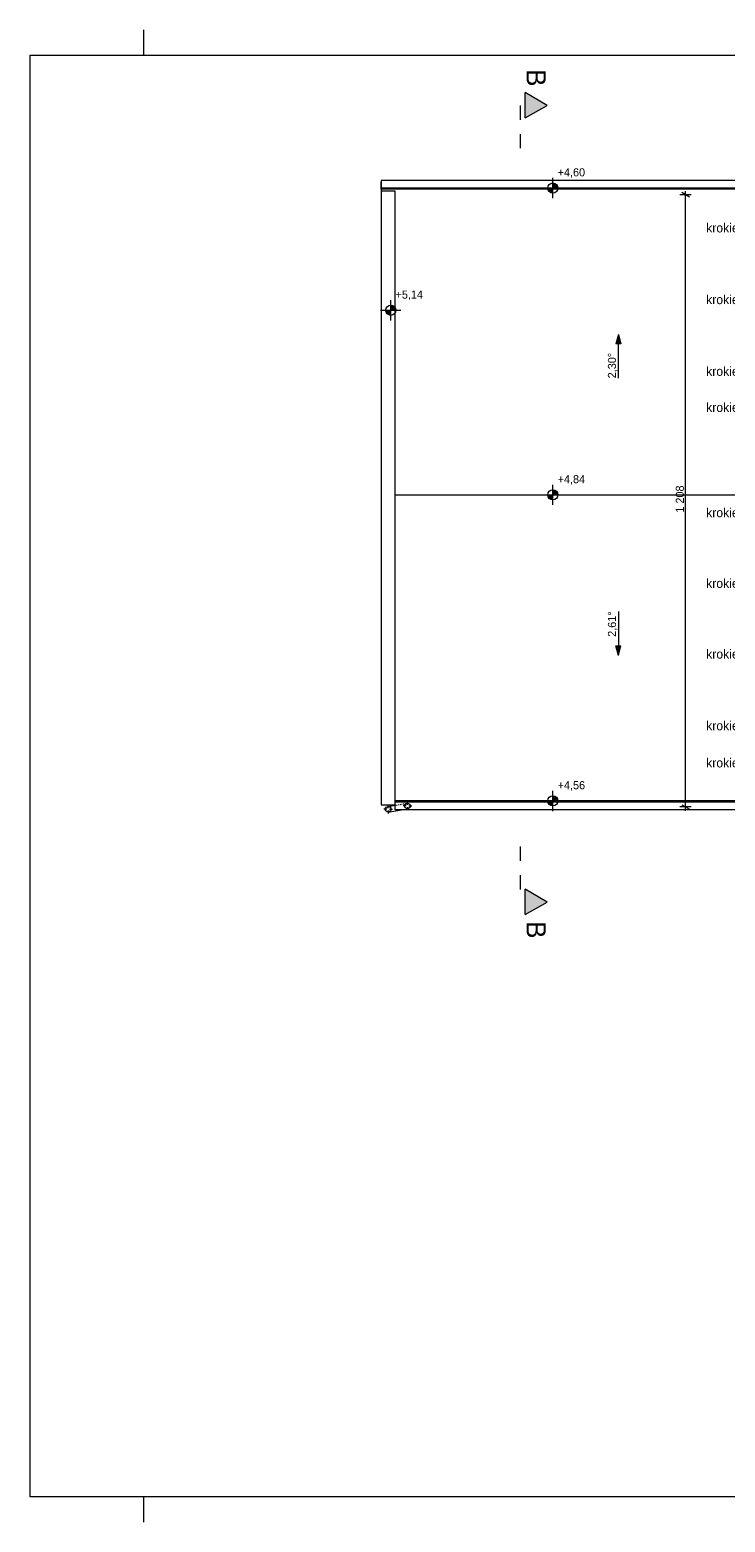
# Model space of a CAD drawing. Extents: x -686885 to -413214, y -23370 to 153194.
# Tile 131 of 145: x -504973 to -491245, y 88744 to 118194. Entities that reach past the tile are written whole.
import ezdxf

# ---------------------------------------------------------------- set-up
doc = ezdxf.new("R2010")
doc.units = 0
doc.header["$MEASUREMENT"] = 0
doc.linetypes.add('Dashed', pattern=[564.444447, 282.222223, -282.222223])
doc.linetypes.add('Hidden Line', pattern=[50, 25, -25])
for name, color, linetype, lineweight in [('0_Nr_Pióra__21', 7, 'Continuous', 9), ('ARCH TABELA_Nr_Pióra__21', 7, 'Continuous', 9), ('INWENT DACH_Nr_Pióra__21', 7, 'Continuous', 9), ('INWENT OPISY_Nr_Pióra__21', 7, 'Continuous', 9), ('INWENT OPISY_Nr_Pióra__41', 7, 'Continuous', 15), ('INWENT RZĘDNE_Nr_Pióra__21', 7, 'Continuous', 9), ('INWENT WYMIARY_Nr_Pióra__21', 7, 'Continuous', 9)]:
    doc.layers.add(name, color=color, linetype=linetype, lineweight=lineweight)
for name, color, linetype in [('INWENT DACH', 7, 'Continuous'), ('INWENT RZĘDNE', 7, 'Continuous'), ('INWENT WYMIARY', 7, 'Continuous')]:
    doc.layers.add(name, color=color, linetype=linetype)
for name, color, linetype, lineweight, true_color in [('INWENT DACH_Nr_Pióra__2', 7, 'Continuous', 13, 0x7f7f7f), ('INWENT RURY SPUSTOWE_Nr_Pióra__2', 7, 'Continuous', 13, 0x7f7f7f), ('INWENT.ŚCIANY_Nr_Pióra__2', 7, 'Continuous', 13, 0x7f7f7f)]:
    doc.layers.add(name, color=color, linetype=linetype, lineweight=lineweight, true_color=true_color)
doc.styles.add('GENERATED_STYLE_1', font='txt')
doc.styles.add('GENERATED_STYLE_2', font='txt')
doc.styles.add('GENERATED_STYLE_4', font='txt')
doc.styles.add('GENERATED_STYLE_6', font='txt')
doc.dimstyles.new('GENERATED_STYLE__5', dxfattribs={"dimtxt": 160.000002, "dimasz": 114, "dimexe": 0.18, "dimexo": 0, "dimgap": 0.09, "dimtad": 1, "dimdec": 0, "dimlfac": 0.1, "dimzin": 0, "dimdsep": 46, "dimtxsty": 'GENERATED_STYLE_1', "dimblk": 'ARROWHEAD_2', "dimblk1": 'ARROWHEAD_2', "dimblk2": 'ARROWHEAD_2', "dimcen": 0.09, "dimclrd": 7, "dimclre": 7, "dimclrt": 7, "dimazin": 0, "dimtfac": 1, "dimtdec": 4, "dimtmove": 0, "dimatfit": 3, "dimfxl": 0, "dimtolj": 1, "dimtzin": 0, "dimarcsym": 0})

# ---------------------------------------------------------------- blocks, each defined once
blk = doc.blocks.new('Linia_31', base_point=(-493353, 111318))
at = {"layer": 'INWENT DACH_Nr_Pióra__21', "linetype": 'Continuous'}
blk.add_hatch(color=256, dxfattribs=at).paths.add_polyline_path([(-493353, 112185), (-493303, 111998), (-493403, 111998)], flags=0)
at = {"layer": 'INWENT DACH_Nr_Pióra__2', "linetype": 'Continuous'}
blk.add_line((-493353, 111318), (-493353, 111998), dxfattribs=at)
at = {"layer": 'INWENT DACH_Nr_Pióra__21', "linetype": 'Continuous'}
for p, q in [((-493353, 112185), (-493403, 111998)), ((-493303, 111998), (-493403, 111998)), ((-493353, 112185), (-493303, 111998))]:
    blk.add_line(p, q, dxfattribs=at)
blk = doc.blocks.new('Linia_32', base_point=(-493353, 106718))
at = {"layer": 'INWENT DACH_Nr_Pióra__21', "linetype": 'Continuous'}
blk.add_hatch(color=256, dxfattribs=at).paths.add_polyline_path([(-493353, 105850), (-493403, 106037), (-493303, 106037)], flags=0)
at = {"layer": 'INWENT DACH_Nr_Pióra__2', "linetype": 'Continuous'}
blk.add_line((-493353, 106718), (-493353, 106037), dxfattribs=at)
at = {"layer": 'INWENT DACH_Nr_Pióra__21', "linetype": 'Continuous'}
for p, q in [((-493353, 105850), (-493403, 106037)), ((-493403, 106037), (-493303, 106037)), ((-493353, 105850), (-493303, 106037))]:
    blk.add_line(p, q, dxfattribs=at)
blk = doc.blocks.new('*D565')
at = {"layer": 'INWENT WYMIARY_Nr_Pióra__21', "linetype": 'Continuous'}
for p, q in [((-491914, 114937), (-492139, 114937)), ((-491951, 114894), (-492101, 114981)), ((-492026, 114937), (-492026, 115011)), ((-492026, 102858), (-492026, 114937)), ((-491914, 102858), (-492139, 102858)), ((-492101, 102901), (-491951, 102814)), ((-492026, 102784), (-492026, 102858))]:
    blk.add_line(p, q, dxfattribs=at)
at = {"layer": 'INWENT WYMIARY_Nr_Pióra__21', "insert": (-492058, 108667), "char_height": 160, "attachment_point": 7, "rotation": 90, "style": 'GENERATED_STYLE_1'}
blk.add_mtext('{1\xa0208}', dxfattribs=at)
blk = doc.blocks.new('ARROWHEAD_2')
at = {"color": 0, "linetype": 'Continuous', "lineweight": 0}
for p, q in [((0, 0), (-1, 0)), ((-0.38, -0.66), (0.38, 0.66))]:
    blk.add_line(p, q, dxfattribs=at)
blk = doc.blocks.new('Koty wysokościowe_50', base_point=(-494647, 102978))
at = {"layer": 'INWENT RZĘDNE_Nr_Pióra__21', "linetype": 'Continuous'}
for points in [[(-494647, 102978), (-494547, 102978), (-494555, 103016), (-494576, 103048), (-494609, 103070), (-494647, 103078)], [(-494647, 102978), (-494747, 102978), (-494739, 102939), (-494718, 102907), (-494685, 102885), (-494647, 102878)]]:
    blk.add_hatch(color=256, dxfattribs=at).paths.add_polyline_path(points, flags=0)
for p, q in [((-494647, 102778), (-494647, 103178)), ((-494847, 102978), (-494447, 102978))]:
    blk.add_line(p, q, dxfattribs=at)
blk.add_circle((-494647, 102978), 100, dxfattribs=at)
at = {"layer": 'INWENT RZĘDNE_Nr_Pióra__21', "insert": (-494552, 103178), "char_height": 160, "attachment_point": 7, "style": 'GENERATED_STYLE_2'}
blk.add_mtext('{+4,56}', dxfattribs=at)
blk = doc.blocks.new('Koty wysokościowe_51', base_point=(-494647, 109018))
at = {"layer": 'INWENT RZĘDNE_Nr_Pióra__21', "linetype": 'Continuous'}
for points in [[(-494647, 109018), (-494747, 109018), (-494739, 108979), (-494718, 108947), (-494685, 108925), (-494647, 108918)], [(-494647, 109018), (-494547, 109018), (-494555, 109056), (-494576, 109088), (-494609, 109110), (-494647, 109118)]]:
    blk.add_hatch(color=256, dxfattribs=at).paths.add_polyline_path(points, flags=0)
for p, q in [((-494847, 109018), (-494447, 109018)), ((-494647, 108818), (-494647, 109218))]:
    blk.add_line(p, q, dxfattribs=at)
blk.add_circle((-494647, 109018), 100, dxfattribs=at)
at = {"layer": 'INWENT RZĘDNE_Nr_Pióra__21', "insert": (-494552, 109218), "char_height": 160, "attachment_point": 7, "style": 'GENERATED_STYLE_2'}
blk.add_mtext('{+4,84}', dxfattribs=at)
blk = doc.blocks.new('Koty wysokościowe_52', base_point=(-494647, 115073))
at = {"layer": 'INWENT RZĘDNE_Nr_Pióra__21', "linetype": 'Continuous'}
for points in [[(-494647, 115073), (-494547, 115073), (-494555, 115111), (-494576, 115143), (-494609, 115165), (-494647, 115173)], [(-494647, 115073), (-494747, 115073), (-494739, 115034), (-494718, 115002), (-494685, 114980), (-494647, 114973)]]:
    blk.add_hatch(color=256, dxfattribs=at).paths.add_polyline_path(points, flags=0)
for p, q in [((-494647, 114873), (-494647, 115273)), ((-494847, 115073), (-494447, 115073))]:
    blk.add_line(p, q, dxfattribs=at)
blk.add_circle((-494647, 115073), 100, dxfattribs=at)
at = {"layer": 'INWENT RZĘDNE_Nr_Pióra__21', "insert": (-494552, 115273), "char_height": 160, "attachment_point": 7, "style": 'GENERATED_STYLE_2'}
blk.add_mtext('{+4,60}', dxfattribs=at)
blk = doc.blocks.new('Koty wysokościowe_53', base_point=(-497848, 112660))
at = {"layer": 'INWENT RZĘDNE_Nr_Pióra__21', "linetype": 'Continuous'}
for points in [[(-497848, 112660), (-497948, 112660), (-497940, 112622), (-497919, 112589), (-497886, 112568), (-497848, 112560)], [(-497848, 112660), (-497748, 112660), (-497756, 112698), (-497777, 112731), (-497810, 112752), (-497848, 112760)]]:
    blk.add_hatch(color=256, dxfattribs=at).paths.add_polyline_path(points, flags=0)
for p, q in [((-497848, 112460), (-497848, 112860)), ((-498048, 112660), (-497648, 112660))]:
    blk.add_line(p, q, dxfattribs=at)
blk.add_circle((-497848, 112660), 100, dxfattribs=at)
at = {"layer": 'INWENT RZĘDNE_Nr_Pióra__21', "insert": (-497753, 112860), "char_height": 160, "attachment_point": 7, "style": 'GENERATED_STYLE_2'}
blk.add_mtext('{+5,14}', dxfattribs=at)

msp = doc.modelspace()

# ---------------------------------------------------------------- hatches: boundary and pattern name
at = {"layer": 'INWENT OPISY_Nr_Pióra__21', "linetype": 'Continuous'}
for points in [[(-494757.1, 116702.6), (-495193.3, 116458.3), (-495193.3, 116958.3)], [(-494757.1, 100977.6), (-495193.3, 100733.3), (-495193.3, 101233.3)]]:
    msp.add_hatch(color=256, dxfattribs=at).paths.add_polyline_path(points, flags=0)

# ---------------------------------------------------------------- linework, layer by layer
at = {"layer": 'ARCH TABELA_Nr_Pióra__21', "linetype": 'Continuous'}
for p, q in [((-502723.3, 117694.2), (-502723.3, 118194.2)), ((-502723.3, 117694.2), (-502723.3, 118194.2)), ((-504973.3, 117694.2), (-464223.3, 117694.2)), ((-504973.3, 117694.2), (-504973.3, 89244.2)), ((-464223.3, 89244.2), (-504973.3, 89244.2)), ((-502723.3, 88744.2), (-502723.3, 89244.2)), ((-502723.3, 88744.2), (-502723.3, 89244.2))]:
    msp.add_line(p, q, dxfattribs=at)
at = {"layer": 'INWENT DACH_Nr_Pióra__2', "linetype": 'Continuous'}
for p, q in [((-488883.3, 115072.6), (-498038.3, 115072.6)), ((-498038.3, 115072.6), (-498038.3, 115012.6)), ((-488883.3, 115047.6), (-498038.3, 115047.6)), ((-497758.3, 109017.6), (-488948.3, 109017.6)), ((-488948.3, 102977.6), (-497758.3, 102977.6)), ((-488948.3, 102952.6), (-497758.3, 102952.6))]:
    msp.add_line(p, q, dxfattribs=at)
at = {"layer": 'INWENT DACH_Nr_Pióra__21', "linetype": 'Continuous'}
for p, q in [((-497923.3, 102812.6), (-497983.3, 102812.6)), ((-497898.3, 102837.6), (-497898.3, 102897.6)), ((-497898.3, 102867.6), (-497758.3, 102891.5)), ((-497898.3, 102757.6), (-497634.5, 102802.6)), ((-497898.3, 102787.6), (-497898.3, 102727.6)), ((-497873.3, 102812.6), (-497813.3, 102812.6)), ((-497542.3, 102877.6), (-497602.3, 102877.6)), ((-497517.3, 102902.6), (-497517.3, 102962.6)), ((-497517.3, 102852.6), (-497517.3, 102792.6)), ((-497492.3, 102877.6), (-497432.3, 102877.6))]:
    msp.add_line(p, q, dxfattribs=at)
at = {"layer": 'INWENT DACH_Nr_Pióra__21', "linetype": 'Hidden Line'}
for p, q in [((-497758.3, 102891.5), (-497517.3, 102932.6)), ((-497634.5, 102802.6), (-497517.3, 102822.6))]:
    msp.add_line(p, q, dxfattribs=at)
at = {"layer": 'INWENT DACH_Nr_Pióra__21', "linetype": 'Continuous'}
for centre in [(-497898.3, 102812.6), (-497517.3, 102877.6)]:
    msp.add_circle(centre, 55, dxfattribs=at)
at = {"layer": 'INWENT OPISY_Nr_Pióra__41', "linetype": 'Continuous'}
for p, q in [((-495193.3, 116458.3), (-495193.3, 116958.3)), ((-494757.1, 116702.6), (-495193.3, 116958.3)), ((-495193.3, 116458.3), (-494757.1, 116702.6)), ((-495193.3, 100733.3), (-495193.3, 101233.3)), ((-494757.1, 100977.6), (-495193.3, 101233.3)), ((-495193.3, 100733.3), (-494757.1, 100977.6))]:
    msp.add_line(p, q, dxfattribs=at)
at = {"layer": 'INWENT OPISY_Nr_Pióra__41', "linetype": 'Dashed'}
for p, q in [((-495293.3, 116702.6), (-495293.3, 115602.6)), ((-495293.3, 102077.6), (-495293.3, 100977.6))]:
    msp.add_line(p, q, dxfattribs=at)
at = {"layer": 'INWENT RURY SPUSTOWE_Nr_Pióra__2', "linetype": 'Continuous'}
for p, q in [((-488883.3, 115222.6), (-498038.3, 115222.6)), ((-498038.3, 115222.6), (-498038.3, 115072.6)), ((-498038.3, 115047.6), (-498038.3, 115197.6)), ((-497758.3, 102802.6), (-497758.3, 102952.6)), ((-488948.3, 102802.6), (-497758.3, 102802.6))]:
    msp.add_line(p, q, dxfattribs=at)
at = {"layer": 'INWENT.ŚCIANY_Nr_Pióra__2', "linetype": 'Continuous'}
for p, q in [((-497758.3, 115012.6), (-498038.3, 115012.6)), ((-498038.3, 115012.6), (-498038.3, 102897.6)), ((-497758.3, 102897.6), (-497758.3, 115012.6)), ((-498038.3, 102897.6), (-497758.3, 102897.6))]:
    msp.add_line(p, q, dxfattribs=at)

# ---------------------------------------------------------------- block references
at = {"layer": 'INWENT DACH', "color": 8, "linetype": 'Continuous', "lineweight": 13, "true_color": 0x7f7f7f}
for name, p in [('Linia_31', (-493353.3, 111317.6)), ('Linia_32', (-493353.3, 106717.6))]:
    msp.add_blockref(name, p, dxfattribs=at)
at = {"layer": 'INWENT RZĘDNE'}
for name, p in [('Koty wysokościowe_52', (-494647, 115072.6)), ('Koty wysokościowe_53', (-497848.1, 112659.9)), ('Koty wysokościowe_51', (-494647, 109017.6)), ('Koty wysokościowe_50', (-494647, 102977.6))]:
    msp.add_blockref(name, p, dxfattribs=at)

# ---------------------------------------------------------------- texts
at = {"layer": '0_Nr_Pióra__21', "linetype": 'Continuous', "char_height": 160, "rotation": 90, "style": 'GENERATED_STYLE_2'}
for s, insert, attachment_point in [('{2,30°}', (-493370, 111317.6), 7), ('{2,61°}', (-493370, 106717.6), 9)]:
    msp.add_mtext(s, dxfattribs=dict(at, insert=insert, attachment_point=attachment_point))
at = {"layer": 'INWENT OPISY_Nr_Pióra__21', "linetype": 'Continuous', "char_height": 380, "attachment_point": 2, "rotation": 270, "style": 'GENERATED_STYLE_6'}
for insert in [(-494786.3, 117247), (-494786.3, 100433.3)]:
    msp.add_mtext('{B}', dxfattribs=dict(at, insert=insert))
at = {"layer": 'INWENT OPISY_Nr_Pióra__21', "linetype": 'Continuous', "char_height": 180, "width": 1722.92, "attachment_point": 6, "style": 'GENERATED_STYLE_4'}
for insert in [(-490014.2, 114134.8), (-490014.2, 112719.8), (-490014.2, 111304.8), (-490014.2, 110592.2), (-490014.2, 108514.8), (-490014.2, 107119.8), (-490014.2, 105724.8), (-490014.2, 104309.8), (-490014.2, 103577.2)]:
    msp.add_mtext('{krokiew 6,5x16 cm}', dxfattribs=dict(at, insert=insert))

# ---------------------------------------------------------------- dimensions: what is measured, and where the dimension line sits
at = {"layer": 'INWENT WYMIARY', "linetype": 'Continuous'}
dim = msp.add_linear_dim(base=(-492026.4, 102857.6), p1=(-488948.3, 102857.6), p2=(-488948.3, 114937.5), angle=90, dimstyle='GENERATED_STYLE__5', dxfattribs=at)
dim.commit()
dim.dimension.update_dxf_attribs({"geometry": '*D565', "text_midpoint": (-492138.4, 108940.7)})

doc.saveas('drawing.dxf')
